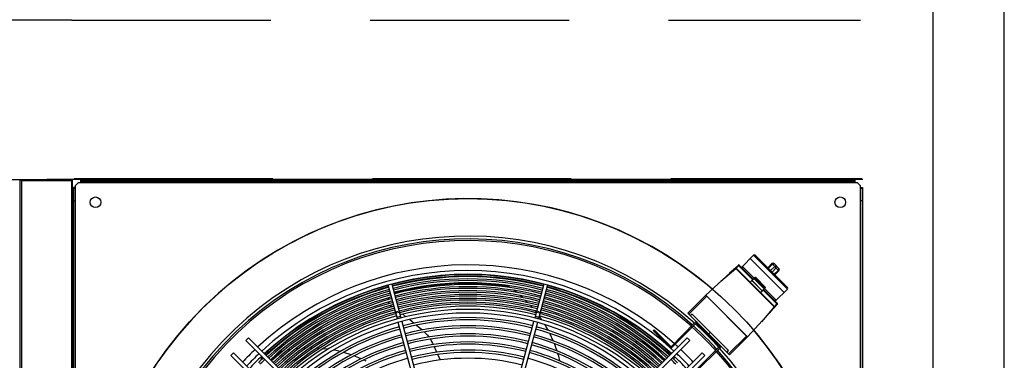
# Model space of a CAD drawing. Header units: centimetres. Extents: x -92429 to 178773, y 2337 to 428125.
# Tile 116 of 138: x 162418 to 162541, y 9563 to 9605. Entities that reach past the tile are written whole.
import ezdxf

# ---------------------------------------------------------------- set-up
doc = ezdxf.new("R2010")
doc.units = ezdxf.units.CM
doc.header["$LTSCALE"] = 50
doc.linetypes.add('DASHED', pattern=[0.75, 0.5, -0.25])
doc.layers.add('WL_rurociągi', color=1, linetype='Continuous')
doc.layers.add('WL_urządzenia', color=1, linetype='Continuous')

msp = doc.modelspace()

# ---------------------------------------------------------------- linework, layer by layer
at = {"layer": 'WL_rurociągi'}
for p, q in [((162541.27, 8844.62, 2170), (162541.27, 9737.62, 2170)), ((162532.32, 8864.81, 2170), (162532.32, 9717.44, 2170))]:
    msp.add_line(p, q, dxfattribs=at)
at = {"layer": 'WL_urządzenia', "color": 1, "linetype": 'DASHED'}
for p, q in [((162424.07, 9605.38, 2170), (162318.25, 9605.38, 2170)), ((162424.07, 9605.38, 2170), (162523.21, 9605.38, 2170)), ((162417.72, 9585.24, 2170), (162424.02, 9585.24, 2170)), ((162417.72, 9585.24, 2170), (162417.72, 9486.15, 2170)), ((162424.02, 9585.24, 2170), (162424.02, 9486.15, 2170)), ((162424.34, 9585.52, 2170), (162523.35, 9585.52, 2170))]:
    msp.add_line(p, q, dxfattribs=at)
at = {"layer": 'WL_urządzenia', "color": 1, "linetype": 'Continuous'}
for p, q in [((162318.25, 9585.38, 2170), (162417.53, 9585.38, 2170)), ((162417.53, 9585.38, 2170), (162420.91, 9585.38, 2170)), ((162417.58, 9585.33, 2170), (162424.16, 9585.33, 2170)), ((162417.58, 9486.05, 2170), (162417.58, 9585.33, 2170)), ((162424.2, 9585.38, 2170), (162420.91, 9585.38, 2170)), ((162424.16, 9486.05, 2170), (162424.16, 9585.33, 2170)), ((162523.49, 9585.38, 2170), (162424.2, 9585.38, 2170)), ((162424.53, 9584.64, 2170), (162424.9, 9585.01, 2170)), ((162424.53, 9584.36, 2170), (162424.53, 9584.64, 2170)), ((162424.9, 9585.01, 2170), (162425.18, 9585.01, 2170)), ((162425.18, 9585.29, 2170), (162522.51, 9585.29, 2170)), ((162425.18, 9585.01, 2170), (162425.18, 9585.29, 2170)), ((162425.27, 9585.1, 2170), (162425.18, 9585.1, 2170)), ((162425.18, 9585.01, 2170), (162522.51, 9585.01, 2170)), ((162425.27, 9585.1, 2170), (162425.27, 9585.29, 2170)), ((162522.42, 9585.1, 2170), (162425.27, 9585.1, 2170)), ((162426.85, 9585.29, 2170), (162426.85, 9585.1, 2170)), ((162520.84, 9585.29, 2170), (162520.84, 9585.1, 2170)), ((162522.42, 9585.29, 2170), (162522.42, 9585.1, 2170)), ((162522.51, 9585.1, 2170), (162522.42, 9585.1, 2170)), ((162522.51, 9585.01, 2170), (162522.51, 9585.29, 2170)), ((162522.51, 9585.01, 2170), (162522.79, 9585.01, 2170)), ((162522.79, 9585.01, 2170), (162523.16, 9584.64, 2170)), ((162523.16, 9584.64, 2170), (162523.16, 9584.36, 2170)), ((162424.25, 9487.03, 2170), (162424.25, 9584.36, 2170)), ((162424.53, 9584.36, 2170), (162424.25, 9584.36, 2170)), ((162424.25, 9584.27, 2170), (162424.44, 9584.27, 2170)), ((162424.44, 9584.36, 2170), (162424.44, 9584.27, 2170)), ((162424.44, 9584.27, 2170), (162424.44, 9487.12, 2170)), ((162424.53, 9487.03, 2170), (162424.53, 9584.36, 2170)), ((162523.16, 9584.36, 2170), (162523.44, 9584.36, 2170)), ((162523.16, 9584.36, 2170), (162523.16, 9487.03, 2170)), ((162523.25, 9584.27, 2170), (162523.25, 9584.36, 2170)), ((162523.25, 9487.12, 2170), (162523.25, 9584.27, 2170)), ((162523.25, 9584.27, 2170), (162523.44, 9584.27, 2170)), ((162523.44, 9584.36, 2170), (162523.44, 9487.03, 2170)), ((162424.25, 9582.69, 2170), (162424.44, 9582.69, 2170)), ((162424.25, 9582.69, 2170), (162424.44, 9582.69, 2170)), ((162523.44, 9582.69, 2170), (162523.25, 9582.69, 2170)), ((162508.23, 9574.33, 2170), (162509.76, 9575.87, 2170)), ((162509.33, 9575.44, 2170), (162513.59, 9571.18, 2170)), ((162509.76, 9575.87, 2170), (162514.02, 9571.61, 2170)), ((162514.02, 9571.8, 2170), (162509.96, 9575.87, 2170)), ((162511.55, 9574.28, 2170), (162512.07, 9574.8, 2170)), ((162511.61, 9574.21, 2170), (162512.14, 9574.74, 2170)), ((162512.95, 9573.92, 2170), (162512.07, 9574.8, 2170)), ((162512.95, 9574.18, 2170), (162512.34, 9574.8, 2170)), ((162503.75, 9570.84, 2170), (162507.87, 9574.63, 2170)), ((162505.65, 9572.59, 2170), (162507.52, 9574.21, 2170)), ((162507.79, 9574.5, 2170), (162506.73, 9573.59, 2170)), ((162507.52, 9574.21, 2170), (162507.55, 9574.24, 2170)), ((162507.52, 9574.21, 2170), (162512.36, 9569.37, 2170)), ((162507.55, 9574.24, 2170), (162507.86, 9574.51, 2170)), ((162512.39, 9569.4, 2170), (162507.55, 9574.24, 2170)), ((162507.86, 9574.51, 2170), (162507.8, 9574.57, 2170)), ((162509.64, 9572.79, 2170), (162507.83, 9574.6, 2170)), ((162509.7, 9572.86, 2170), (162507.93, 9574.63, 2170)), ((162508.32, 9574.24, 2170), (162508.45, 9574.36, 2170)), ((162508.35, 9574.46, 2170), (162509.83, 9572.98, 2170)), ((162512.42, 9574.45, 2170), (162511.9, 9573.93, 2170)), ((162512.08, 9573.75, 2170), (162512.6, 9574.27, 2170)), ((162512.89, 9573.99, 2170), (162512.36, 9573.46, 2170)), ((162512.43, 9573.4, 2170), (162512.95, 9573.92, 2170)), ((162464.29, 9572.24, 2170), (162465.43, 9567.99, 2170)), ((162471.86, 9572.26, 2170), (162468.77, 9571.96, 2170)), ((162474.97, 9572.29, 2170), (162471.86, 9572.26, 2170)), ((162478.05, 9572.07, 2170), (162474.97, 9572.29, 2170)), ((162483.4, 9572.24, 2170), (162482.26, 9567.99, 2170)), ((162509.95, 9573.11, 2170), (162509.33, 9572.49, 2170)), ((162509.34, 9572.48, 2170), (162509.98, 9573.11, 2170)), ((162510.63, 9571.19, 2170), (162509.34, 9572.48, 2170)), ((162509.54, 9572.68, 2170), (162510.83, 9571.39, 2170)), ((162510.84, 9571.4, 2170), (162509.56, 9572.69, 2170)), ((162509.81, 9572.94, 2170), (162511.09, 9571.65, 2170)), ((162511.1, 9571.66, 2170), (162509.81, 9572.94, 2170)), ((162510.05, 9573.04, 2170), (162509.94, 9572.93, 2170)), ((162509.94, 9572.93, 2170), (162511.08, 9571.79, 2170)), ((162509.97, 9573.1, 2170), (162510.04, 9573.03, 2170)), ((162511.07, 9571.82, 2170), (162509.97, 9572.91, 2170)), ((162509.98, 9573.11, 2170), (162509.98, 9573.11, 2170)), ((162511.26, 9571.82, 2170), (162509.98, 9573.11, 2170)), ((162509.98, 9572.94, 2170), (162510.05, 9573.01, 2170)), ((162510.06, 9573, 2170), (162509.98, 9572.91, 2170)), ((162509.98, 9572.94, 2170), (162511.09, 9571.82, 2170)), ((162510.05, 9573.01, 2170), (162511.16, 9571.9, 2170)), ((162464.98, 9567.87, 2170), (162463.84, 9572.12, 2170)), ((162465.74, 9571.4, 2170), (162464.59, 9571.12, 2170)), ((162468.77, 9571.96, 2170), (162465.74, 9571.4, 2170)), ((162478.72, 9571.98, 2170), (162478.05, 9572.07, 2170)), ((162478.82, 9571.96, 2170), (162478.72, 9571.98, 2170)), ((162478.99, 9571.9, 2170), (162478.82, 9571.96, 2170)), ((162479.13, 9571.82, 2170), (162478.99, 9571.9, 2170)), ((162479.15, 9571.81, 2170), (162479.13, 9571.82, 2170)), ((162479.99, 9571.18, 2170), (162479.64, 9571.45, 2170)), ((162483.85, 9572.12, 2170), (162482.71, 9567.87, 2170)), ((162503.93, 9571.02, 2170), (162501.51, 9568.6, 2170)), ((162503.94, 9571.02, 2170), (162503.93, 9571.02, 2170)), ((162511.26, 9571.82, 2170), (162510.63, 9571.19, 2170)), ((162510.65, 9571.18, 2170), (162511.26, 9571.8, 2170)), ((162512.75, 9569.68, 2170), (162510.95, 9571.48, 2170)), ((162512.78, 9569.78, 2170), (162511.01, 9571.55, 2170)), ((162511.15, 9571.91, 2170), (162511.06, 9571.82, 2170)), ((162511.19, 9571.9, 2170), (162511.08, 9571.79, 2170)), ((162511.16, 9571.9, 2170), (162511.09, 9571.82, 2170)), ((162511.14, 9571.67, 2170), (162512.61, 9570.2, 2170)), ((162511.18, 9571.89, 2170), (162511.25, 9571.82, 2170)), ((162512.49, 9570.07, 2170), (162514.02, 9571.61, 2170)), ((162463.85, 9570.43, 2170), (162463.82, 9570.28, 2170)), ((162463.84, 9570, 2170), (162463.87, 9569.89, 2170)), ((162463.87, 9570.52, 2170), (162463.85, 9570.43, 2170)), ((162463.87, 9569.89, 2170), (162463.91, 9569.8, 2170)), ((162464.12, 9570.89, 2170), (162464.1, 9570.87, 2170)), ((162464.17, 9570.93, 2170), (162464.12, 9570.89, 2170)), ((162480.73, 9570.54, 2170), (162480.42, 9570.82, 2170)), ((162481.39, 9569.9, 2170), (162481.11, 9570.18, 2170)), ((162501.64, 9568.47, 2170), (162503.87, 9570.7, 2170)), ((162503.75, 9570.84, 2170), (162503.75, 9570.84, 2170)), ((162503.75, 9570.84, 2170), (162503.75, 9570.83, 2170)), ((162508.99, 9565.6, 2170), (162503.75, 9570.84, 2170)), ((162503.75, 9570.83, 2170), (162503.76, 9570.81, 2170)), ((162503.76, 9570.81, 2170), (162503.78, 9570.79, 2170)), ((162503.78, 9570.79, 2170), (162503.8, 9570.77, 2170)), ((162503.8, 9570.77, 2170), (162503.82, 9570.75, 2170)), ((162503.82, 9570.75, 2170), (162503.84, 9570.72, 2170)), ((162503.84, 9570.72, 2170), (162503.87, 9570.7, 2170)), ((162503.87, 9570.7, 2170), (162508.85, 9565.71, 2170)), ((162512.39, 9570.17, 2170), (162512.51, 9570.3, 2170)), ((162464.08, 9569.56, 2170), (162464.19, 9569.46, 2170)), ((162464.19, 9569.46, 2170), (162464.24, 9569.43, 2170)), ((162464.24, 9569.43, 2170), (162464.29, 9569.39, 2170)), ((162464.6, 9569.19, 2170), (162464.6, 9569.19, 2170)), ((162464.6, 9569.19, 2170), (162464.64, 9569.16, 2170)), ((162465.23, 9568.76, 2170), (162465.36, 9568.67, 2170)), ((162481.83, 9569.42, 2170), (162481.73, 9569.54, 2170)), ((162481.98, 9569.26, 2170), (162481.83, 9569.42, 2170)), ((162482.45, 9568.69, 2170), (162482.28, 9568.9, 2170)), ((162506.75, 9563.35, 2170), (162501.51, 9568.6, 2170)), ((162512.78, 9569.71, 2170), (162508.99, 9565.6, 2170)), ((162512.36, 9569.37, 2170), (162510.74, 9567.5, 2170)), ((162511.74, 9568.58, 2170), (162512.65, 9569.63, 2170)), ((162512.36, 9569.37, 2170), (162512.39, 9569.4, 2170)), ((162512.66, 9569.71, 2170), (162512.39, 9569.4, 2170)), ((162512.66, 9569.71, 2170), (162512.72, 9569.65, 2170)), ((162468.99, 9552.91, 2170), (162465.1, 9567.42, 2170)), ((162465.55, 9567.54, 2170), (162469.44, 9553.03, 2170)), ((162465.65, 9568.45, 2170), (162466.06, 9568.14, 2170)), ((162466.53, 9567.78, 2170), (162467.11, 9567.31, 2170)), ((162478.25, 9553.03, 2170), (162482.14, 9567.54, 2170)), ((162482.59, 9567.42, 2170), (162478.7, 9552.91, 2170)), ((162483.14, 9567.74, 2170), (162482.8, 9568.23, 2170)), ((162502.39, 9567.39, 2170), (162499.38, 9564.37, 2170)), ((162499.48, 9564.27, 2170), (162502.49, 9567.29, 2170)), ((162502.03, 9568.47, 2170), (162501.83, 9568.27, 2170)), ((162502.02, 9568.45, 2170), (162506.61, 9563.87, 2170)), ((162506.62, 9563.88, 2170), (162502.03, 9568.47, 2170)), ((162502.62, 9567.29, 2170), (162505.44, 9564.47, 2170)), ((162467.38, 9567.09, 2170), (162468.04, 9566.51, 2170)), ((162468.04, 9566.51, 2170), (162468.09, 9566.47, 2170)), ((162468.35, 9566.23, 2170), (162468.36, 9566.22, 2170)), ((162468.36, 9566.22, 2170), (162468.52, 9566.07, 2170)), ((162468.52, 9566.07, 2170), (162468.75, 9565.82, 2170)), ((162483.7, 9566.86, 2170), (162483.53, 9567.14, 2170)), ((162483.96, 9566.4, 2170), (162483.7, 9566.86, 2170)), ((162484.19, 9565.96, 2170), (162484.14, 9566.04, 2170)), ((162497.15, 9566.4, 2170), (162497.25, 9566.5, 2170)), ((162499.21, 9564.34, 2170), (162497.15, 9566.4, 2170)), ((162499.31, 9564.44, 2170), (162497.25, 9566.5, 2170)), ((162501.9, 9566.89, 2170), (162502, 9566.8, 2170)), ((162504.13, 9565.97, 2170), (162504.32, 9566.16, 2170)), ((162504.31, 9566.16, 2170), (162504.13, 9565.98, 2170)), ((162446.28, 9565.49, 2170), (162445.95, 9565.16, 2170)), ((162445.95, 9565.16, 2170), (162469.92, 9541.19, 2170)), ((162470.31, 9541.46, 2170), (162446.28, 9565.49, 2170)), ((162468.75, 9565.82, 2170), (162468.94, 9565.58, 2170)), ((162469.11, 9565.33, 2170), (162469.13, 9565.3, 2170)), ((162469.13, 9565.3, 2170), (162469.29, 9565.03, 2170)), ((162469.29, 9565.03, 2170), (162469.4, 9564.82, 2170)), ((162469.4, 9564.82, 2170), (162469.49, 9564.64, 2170)), ((162501.41, 9565.49, 2170), (162477.38, 9541.46, 2170)), ((162477.77, 9541.19, 2170), (162501.74, 9565.16, 2170)), ((162484.58, 9565.1, 2170), (162484.19, 9565.96, 2170)), ((162495.06, 9564.96, 2170), (162494.93, 9564.89, 2170)), ((162495.15, 9564.99, 2170), (162495.06, 9564.96, 2170)), ((162495.59, 9565.02, 2170), (162495.57, 9565.03, 2170)), ((162495.77, 9564.98, 2170), (162495.59, 9565.02, 2170)), ((162495.93, 9564.89, 2170), (162495.77, 9564.98, 2170)), ((162496, 9564.85, 2170), (162495.93, 9564.89, 2170)), ((162497, 9564.06, 2170), (162496, 9564.85, 2170)), ((162497.8, 9565.75, 2170), (162497.9, 9565.85, 2170)), ((162501.74, 9565.16, 2170), (162501.41, 9565.49, 2170)), ((162506.62, 9563.49, 2170), (162508.85, 9565.71, 2170)), ((162506.75, 9563.35, 2170), (162509.18, 9565.78, 2170)), ((162508.85, 9565.71, 2170), (162508.87, 9565.69, 2170)), ((162508.87, 9565.69, 2170), (162508.9, 9565.67, 2170)), ((162508.9, 9565.67, 2170), (162508.92, 9565.64, 2170)), ((162508.92, 9565.64, 2170), (162508.95, 9565.63, 2170)), ((162508.95, 9565.63, 2170), (162508.96, 9565.61, 2170)), ((162508.96, 9565.61, 2170), (162508.98, 9565.6, 2170)), ((162508.98, 9565.6, 2170), (162508.99, 9565.6, 2170)), ((162508.99, 9565.6, 2170), (162508.99, 9565.6, 2170)), ((162509.18, 9565.78, 2170), (162509.17, 9565.79, 2170)), ((162444.38, 9563.58, 2170), (162444.05, 9563.26, 2170)), ((162468.35, 9539.62, 2170), (162444.38, 9563.58, 2170)), ((162450.14, 9563.6, 2170), (162449.63, 9563.16, 2170)), ((162450.22, 9563.66, 2170), (162450.14, 9563.6, 2170)), ((162450.38, 9563.75, 2170), (162450.22, 9563.66, 2170)), ((162450.53, 9563.79, 2170), (162450.38, 9563.75, 2170)), ((162450.56, 9563.8, 2170), (162450.53, 9563.79, 2170)), ((162451.59, 9564, 2170), (162451.15, 9563.93, 2170)), ((162452.56, 9564.13, 2170), (162452.14, 9564.08, 2170)), ((162453.47, 9564.19, 2170), (162453.08, 9564.17, 2170)), ((162454.12, 9564.2, 2170), (162453.97, 9564.2, 2170)), ((162454.34, 9564.2, 2170), (162454.12, 9564.2, 2170)), ((162455.17, 9564.16, 2170), (162454.82, 9564.18, 2170)), ((162456.25, 9564.05, 2170), (162455.62, 9564.12, 2170)), ((162457.28, 9563.87, 2170), (162456.95, 9563.93, 2170)), ((162457.79, 9563.76, 2170), (162457.28, 9563.87, 2170)), ((162458.27, 9563.63, 2170), (162458.18, 9563.66, 2170)), ((162459.17, 9563.35, 2170), (162458.27, 9563.63, 2170)), ((162469.61, 9564.38, 2170), (162469.92, 9563.67, 2170)), ((162503.31, 9563.58, 2170), (162479.34, 9539.62, 2170)), ((162484.96, 9564.14, 2170), (162484.73, 9564.75, 2170)), ((162485.06, 9563.83, 2170), (162484.96, 9564.14, 2170)), ((162494.52, 9564.23, 2170), (162494.51, 9564.09, 2170)), ((162494.51, 9564.09, 2170), (162494.51, 9564.03, 2170)), ((162494.51, 9564.03, 2170), (162494.52, 9563.97, 2170)), ((162494.55, 9563.6, 2170), (162494.55, 9563.6, 2170)), ((162494.55, 9563.6, 2170), (162494.57, 9563.33, 2170)), ((162494.66, 9564.61, 2170), (162494.6, 9564.52, 2170)), ((162494.72, 9564.7, 2170), (162494.66, 9564.61, 2170)), ((162498.6, 9562.68, 2170), (162497, 9564.06, 2170)), ((162499.38, 9564.37, 2170), (162499.46, 9564.29, 2170)), ((162499.46, 9564.29, 2170), (162499.48, 9564.27, 2170)), ((162502.42, 9561.32, 2170), (162505.44, 9564.34, 2170)), ((162502.52, 9561.22, 2170), (162505.54, 9564.24, 2170)), ((162503.64, 9563.26, 2170), (162503.31, 9563.58, 2170)), ((162504.95, 9563.85, 2170), (162505.05, 9563.75, 2170)), ((162506.42, 9563.68, 2170), (162506.62, 9563.88, 2170)), ((162444.05, 9563.26, 2170), (162468.08, 9539.23, 2170)), ((162448, 9562.84, 2170), (162447.8, 9563.05, 2170)), ((162449.63, 9563.16, 2170), (162449.09, 9562.68, 2170)), ((162460.14, 9562.99, 2170), (162459.53, 9563.23, 2170)), ((162460.44, 9562.86, 2170), (162460.14, 9562.99, 2170)), ((162461.08, 9562.56, 2170), (162460.77, 9562.71, 2170)), ((162470.03, 9563.41, 2170), (162470.26, 9562.87, 2170)), ((162470.26, 9562.87, 2170), (162470.32, 9562.7, 2170)), ((162479.61, 9539.23, 2170), (162503.64, 9563.26, 2170)), ((162485.27, 9563.16, 2170), (162485.17, 9563.49, 2170)), ((162485.42, 9562.58, 2170), (162485.27, 9563.16, 2170)), ((162494.59, 9562.96, 2170), (162494.6, 9562.68, 2170)), ((162499.89, 9563.05, 2170), (162499.69, 9562.84, 2170))]:
    msp.add_line(p, q, dxfattribs=at)
for points in [[(162512.14, 9574.74, 0.353945), (162512.34, 9574.8)], [(162507.49, 9574.24, 0.395256), (162507.55, 9574.24)], [(162507.49, 9574.24, 0.050409), (162507.52, 9574.21)], [(162507.52, 9574.21, -0.039903), (162507.49, 9574.24)], [(162507.86, 9574.51, -0.383826), (162507.79, 9574.5)], [(162512.64, 9574.49, -0.393689), (162512.42, 9574.45)], [(162512.6, 9574.27, -0.393689), (162512.64, 9574.49)], [(162512.95, 9574.18, 0.353945), (162512.89, 9573.99)], [(162509.34, 9572.48, 0.279695), (162509.33, 9572.49)], [(162509.54, 9572.68, -0.039959), (162509.53, 9572.69)], [(162509.56, 9572.69, -0.413807), (162509.53, 9572.69)], [(162509.81, 9572.94, -0.408521), (162509.78, 9572.94)], [(162509.78, 9572.94, 0.390705), (162509.81, 9572.94)], [(162509.97, 9572.94, -0.05258), (162509.94, 9572.93)], [(162509.94, 9572.93, 0.080505), (162509.97, 9572.91)], [(162509.97, 9573.1, -0.308911), (162509.95, 9573.11)], [(162509.98, 9572.94, 0.213001), (162509.97, 9572.94)], [(162509.97, 9572.94, -0.372564), (162509.97, 9572.91)], [(162510.05, 9573.01, -0.308911), (162510.04, 9573.03)], [(162510.06, 9573, -0.350781), (162510.05, 9573.04)], [(162510.65, 9571.18, 0.279695), (162510.63, 9571.19)], [(162510.84, 9571.38, -0.039959), (162510.83, 9571.39)], [(162510.84, 9571.38, -0.413807), (162510.84, 9571.4)], [(162511.07, 9571.82, -0.372564), (162511.09, 9571.82)], [(162511.07, 9571.82, 0.080505), (162511.08, 9571.79)], [(162511.08, 9571.79, -0.05258), (162511.09, 9571.82)], [(162511.09, 9571.82, 0.213001), (162511.09, 9571.82)], [(162511.09, 9571.63, -0.408521), (162511.1, 9571.66)], [(162511.09, 9571.65, 0.390705), (162511.09, 9571.63)], [(162511.19, 9571.9, -0.350781), (162511.15, 9571.91)], [(162511.18, 9571.89, -0.308911), (162511.16, 9571.9)], [(162511.26, 9571.8, -0.308911), (162511.25, 9571.82)], [(162464.79, 9568.59, 0.407676), (162464.97, 9568.83, 0.407676), (162465.24, 9568.71)], [(162482.45, 9568.71, 0.407676), (162482.72, 9568.83, 0.407676), (162482.9, 9568.59)], [(162512.36, 9569.37, 0.050409), (162512.39, 9569.34)], [(162512.36, 9569.37, 0.039903), (162512.39, 9569.34)], [(162512.39, 9569.4, 0.395256), (162512.39, 9569.34)], [(162512.65, 9569.63, -0.383826), (162512.66, 9569.71)], [(162464.93, 9568.07, 0.037253), (162465.15, 9568.14, 0.037253), (162465.38, 9568.19)], [(162482.31, 9568.19, 0.037253), (162482.54, 9568.14, 0.037253), (162482.76, 9568.07)], [(162504.33, 9566.17, -0.207794), (162504.31, 9566.16)], [(162504.33, 9566.17, 0.207794), (162504.32, 9566.16)]]:
    msp.add_lwpolyline(points, format="xyb", dxfattribs=at)
for centre, radius in [((162427.03, 9582.51, 2170), 0.672), ((162427.03, 9582.51, 2170), 0.672), ((162473.85, 9535.69, 2170), 47.28), ((162520.66, 9582.51, 2170), 0.672), ((162520.66, 9582.51, 2170), 0.672)]:
    msp.add_circle(centre, radius, dxfattribs=at)
for centre, radius, start, end in [((162473.85, 9535.69, 2170), 47.28, 49.4416, 40.5584), ((162473.85, 9535.69, 2170), 42.57, 47.9961, 42.0039), ((162473.85, 9535.69, 2170), 42.22, 48.0205, 41.9795), ((162473.85, 9535.69, 2170), 42.01, 48.0356, 41.9644), ((162509.86, 9575.77, 2170), 0.139, 45, 135), ((162512.2, 9574.67, 2170), 0.185, 45, 135), ((162473.85, 9535.69, 2170), 38.96, 48.2733, 132.6821), ((162473.85, 9535.69, 2170), 38.24, 47.362, 132.638), ((162473.85, 9535.69, 2170), 37.78, 47.3909, 132.6091), ((162507.9, 9574.6, 2170), 0.0464, 45, 132.6453), ((162512.82, 9574.05, 2170), 0.185, 315, 45), ((162473.85, 9535.69, 2170), 37.73, 75.3519, 104.6481), ((162473.85, 9535.69, 2170), 37.54, 75.3537, 104.6463), ((162473.85, 9535.69, 2170), 37.48, 75.3543, 104.6457), ((162473.85, 9535.69, 2170), 37.2, 75.3569, 104.6431), ((162473.85, 9535.69, 2170), 36.99, 75.359, 104.641), ((162473.85, 9535.69, 2170), 36.71, 75.3617, 104.6383), ((162473.85, 9535.69, 2170), 36.5, 75.3638, 104.6362), ((162509.96, 9573.1, 2170), 0.0185, 45, 135), ((162509.99, 9572.92, 2170), 0.0185, 135, 225), ((162510.04, 9573.02, 2170), 0.0185, 315, 45), ((162473.85, 9535.69, 2170), 37.73, 105.3519, 132.6061), ((162473.85, 9535.69, 2170), 37.54, 105.3537, 132.5943), ((162473.85, 9535.69, 2170), 37.48, 105.3543, 132.5904), ((162473.85, 9535.69, 2170), 37.2, 105.3569, 132.5724), ((162473.85, 9535.69, 2170), 36.99, 105.359, 132.5584), ((162473.85, 9535.69, 2170), 36.71, 105.3617, 132.5399), ((162473.85, 9535.69, 2170), 36.22, 75.3666, 104.6334), ((162473.85, 9535.69, 2170), 36.01, 75.3687, 104.6313), ((162473.85, 9535.69, 2170), 35.73, 75.3716, 104.6284), ((162473.85, 9535.69, 2170), 35.52, 75.3738, 104.6262), ((162473.85, 9535.69, 2170), 36.71, 47.4601, 74.6383), ((162473.85, 9535.69, 2170), 36.99, 47.4416, 74.641), ((162473.85, 9535.69, 2170), 37.2, 47.4276, 74.6431), ((162473.85, 9535.69, 2170), 37.48, 47.4096, 74.6457), ((162473.85, 9535.69, 2170), 37.54, 47.4057, 74.6463), ((162473.85, 9535.69, 2170), 37.73, 47.3939, 74.6481), ((162511.08, 9571.84, 2170), 0.0185, 225, 315), ((162511.18, 9571.88, 2170), 0.0185, 45, 135), ((162511.25, 9571.81, 2170), 0.0185, 315, 45), ((162513.92, 9571.71, 2170), 0.139, 315, 45), ((162473.85, 9535.69, 2170), 36.5, 105.3638, 132.5256), ((162473.85, 9535.69, 2170), 36.22, 105.3666, 132.5065), ((162473.85, 9535.69, 2170), 36.01, 105.3687, 132.4918), ((162473.85, 9535.69, 2170), 35.73, 105.3716, 132.4723), ((162473.85, 9535.69, 2170), 35.52, 105.3738, 132.4571), ((162473.85, 9535.69, 2170), 35.24, 75.3768, 104.6232), ((162473.85, 9535.69, 2170), 35.03, 75.3791, 104.6209), ((162473.85, 9535.69, 2170), 34.75, 75.3821, 104.6179), ((162473.85, 9535.69, 2170), 34.54, 75.3845, 104.6155), ((162473.85, 9535.69, 2170), 34.26, 75.3876, 104.6124), ((162473.85, 9535.69, 2170), 34.05, 75.39, 104.61), ((162473.85, 9535.69, 2170), 35.52, 47.5429, 74.6262), ((162473.85, 9535.69, 2170), 35.73, 47.5277, 74.6284), ((162473.85, 9535.69, 2170), 36.01, 47.5082, 74.6313), ((162473.85, 9535.69, 2170), 36.22, 47.4935, 74.6334), ((162473.85, 9535.69, 2170), 36.5, 47.4744, 74.6362), ((162512.75, 9569.74, 2170), 0.0464, 317.3547, 45), ((162473.85, 9535.69, 2170), 35.24, 105.3768, 132.4371), ((162473.85, 9535.69, 2170), 35.03, 105.3791, 132.4215), ((162473.85, 9535.69, 2170), 34.75, 105.3821, 132.4008), ((162473.85, 9535.69, 2170), 34.54, 105.3845, 132.3848), ((162473.85, 9535.69, 2170), 34.26, 105.3876, 132.3636), ((162473.85, 9535.69, 2170), 34.05, 105.39, 132.3471), ((162473.85, 9535.69, 2170), 33.37, 47.7066, 132.2934), ((162473.85, 9535.69, 2170), 32.91, 47.7448, 132.2552), ((162473.85, 9535.69, 2170), 33.77, 75.3932, 104.6068), ((162473.85, 9535.69, 2170), 34.05, 47.6529, 74.61), ((162473.85, 9535.69, 2170), 34.26, 47.6364, 74.6124), ((162473.85, 9535.69, 2170), 34.54, 47.6152, 74.6155), ((162473.85, 9535.69, 2170), 34.75, 47.5992, 74.6179), ((162473.85, 9535.69, 2170), 35.03, 47.5785, 74.6209), ((162473.85, 9535.69, 2170), 35.24, 47.5629, 74.6232), ((162473.85, 9535.69, 2170), 33.77, 105.3932, 132.3252), ((162473.85, 9535.69, 2170), 32.33, 75.4107, 104.5893), ((162473.85, 9535.69, 2170), 32.05, 75.4143, 104.5857), ((162473.85, 9535.69, 2170), 33.77, 47.6748, 74.6068), ((162502.56, 9567.22, 2170), 0.232, 45, 135), ((162502.56, 9567.22, 2170), 0.0927, 45, 135), ((162473.85, 9535.69, 2170), 32.33, 105.4107, 132.206), ((162473.85, 9535.69, 2170), 32.05, 105.4143, 132.1817), ((162473.85, 9535.69, 2170), 31.31, 75.4241, 104.5759), ((162473.85, 9535.69, 2170), 31.03, 75.4279, 104.5721), ((162473.85, 9535.69, 2170), 32.05, 47.8183, 74.5857), ((162473.85, 9535.69, 2170), 32.33, 47.794, 74.5893), ((162473.85, 9535.69, 2170), 42.01, 42.1543, 47.8457), ((162473.85, 9535.69, 2170), 42.22, 42.1685, 47.8315), ((162473.85, 9535.69, 2170), 42.57, 42.1913, 47.8087), ((162473.85, 9535.69, 2170), 31.31, 105.4241, 132.1149), ((162473.85, 9535.69, 2170), 31.03, 105.4279, 132.0891), ((162473.85, 9535.69, 2170), 30.29, 105.4384, 132.0178), ((162473.85, 9535.69, 2170), 30.29, 75.4384, 104.5616), ((162473.85, 9535.69, 2170), 30.01, 75.4424, 104.5576), ((162473.85, 9535.69, 2170), 29.27, 75.4536, 104.5464), ((162473.85, 9535.69, 2170), 30.29, 47.9822, 74.5616), ((162473.85, 9535.69, 2170), 31.03, 47.9109, 74.5721), ((162473.85, 9535.69, 2170), 31.31, 47.8851, 74.5759), ((162473.85, 9535.69, 2170), 38.96, 133.364, 136.636), ((162473.85, 9535.69, 2170), 30.01, 105.4424, 131.9901), ((162473.85, 9535.69, 2170), 29.27, 105.4536, 131.9139), ((162473.85, 9535.69, 2170), 28.99, 105.458, 131.8843), ((162473.85, 9535.69, 2170), 28.99, 75.458, 104.542), ((162473.85, 9535.69, 2170), 28.25, 75.47, 104.53), ((162473.85, 9535.69, 2170), 27.97, 75.4747, 104.5253), ((162473.85, 9535.69, 2170), 28.99, 48.1157, 74.542), ((162473.85, 9535.69, 2170), 29.27, 48.0861, 74.5464), ((162473.85, 9535.69, 2170), 30.01, 48.0099, 74.5576), ((162499.38, 9564.5, 2170), 0.232, 225, 291.4218), ((162499.38, 9564.5, 2170), 0.0927, 225, 315), ((162473.85, 9535.69, 2170), 38.96, 47.3179, 48.0685), ((162473.85, 9535.69, 2170), 38.96, 43.364, 46.636), ((162505.37, 9564.4, 2170), 0.0927, 315, 45), ((162505.37, 9564.4, 2170), 0.232, 315, 45), ((162473.85, 9535.69, 2170), 38.24, 133.333, 136.667), ((162473.85, 9535.69, 2170), 37.78, 133.3125, 136.6875), ((162473.85, 9535.69, 2170), 37.48, 133.2993, 134.6457), ((162473.85, 9535.69, 2170), 37.2, 133.2866, 134.6431), ((162473.85, 9535.69, 2170), 37.73, 133.3104, 133.5921), ((162473.85, 9535.69, 2170), 37.54, 133.3021, 133.5851), ((162473.85, 9535.69, 2170), 28.25, 105.47, 131.8025), ((162473.85, 9535.69, 2170), 27.23, 75.4876, 104.5124), ((162473.85, 9535.69, 2170), 28.25, 48.1975, 74.53), ((162473.85, 9535.69, 2170), 37.2, 45.3569, 46.7134), ((162473.85, 9535.69, 2170), 37.48, 45.3543, 46.7007), ((162473.85, 9535.69, 2170), 37.54, 46.4149, 46.6979), ((162473.85, 9535.69, 2170), 37.73, 46.4079, 46.6896), ((162473.85, 9535.69, 2170), 37.78, 43.3125, 46.6875), ((162473.85, 9535.69, 2170), 38.24, 43.333, 46.667)]:
    msp.add_arc(centre, radius, start, end, dxfattribs=at)

doc.saveas('drawing.dxf')
